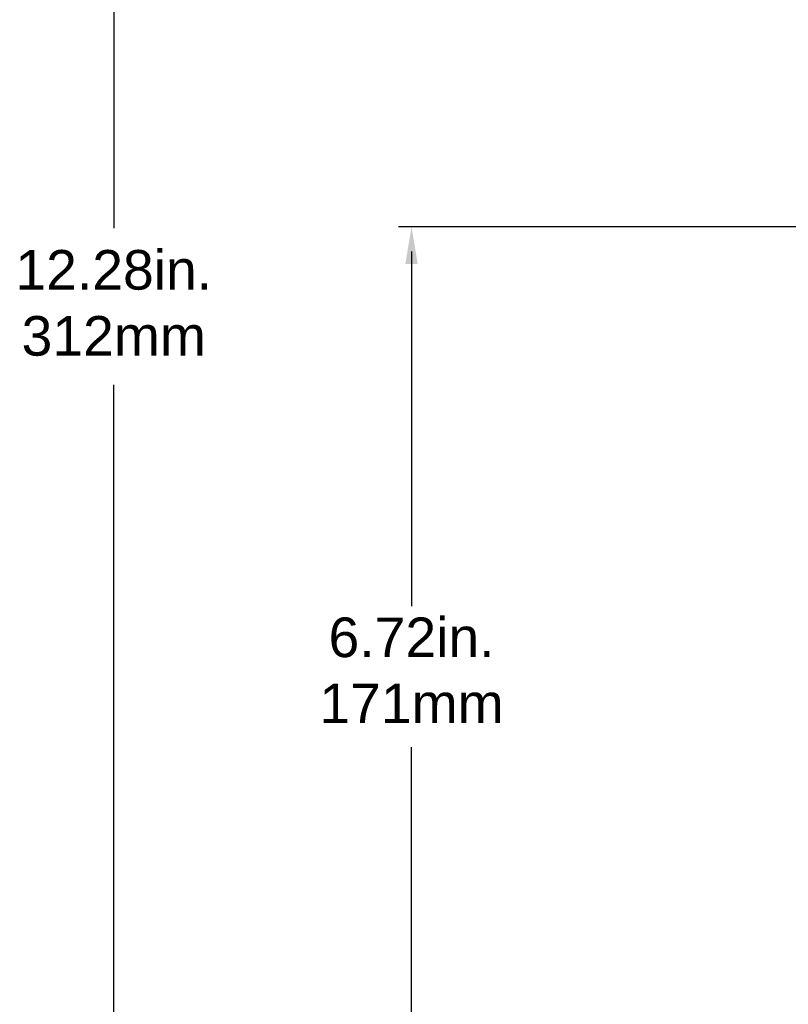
# Model space of a CAD drawing. Extents: x -71 to 52, y -13 to 68.
# Tile 24 of 81: x 25.42 to 31.24, y 16.94 to 24.39. Entities that reach past the tile are written whole.
import ezdxf

# ---------------------------------------------------------------- set-up
doc = ezdxf.new("R2010")
doc.units = 0
doc.header["$LTSCALE"] = 1.21
doc.header["$MEASUREMENT"] = 0
doc.layers.add('dim', color=5, linetype='CONTINUOUS')
doc.styles.add('arial', font='ARIAL.TTF')
doc.styles.add('arial3', font='ARIAL.TTF', dxfattribs={"height": 0.3})

msp = doc.modelspace()

# ---------------------------------------------------------------- linework, layer by layer
at = {"layer": 'dim'}
for p, q in [((26.132, 28.288), (26.132, 22.8165)), ((34.016, 22.8261), (28.289, 22.8261)), ((28.389, 22.6386), (28.389, 19.952)), ((26.132, 16.208), (26.132, 21.6303)), ((28.389, 16.2955), (28.389, 18.8839))]:
    msp.add_line(p, q, dxfattribs=at)
msp.add_solid([(28.3422, 22.5448), (28.4359, 22.5448), (28.389, 22.8261)], dxfattribs=at)

# ---------------------------------------------------------------- texts
at = {"layer": 'dim', "char_height": 0.3, "attachment_point": 5}
for s, insert, style in [('12.28in.\\P312mm', (26.132, 22.248), 'arial'), ('\\A1;6.72in.\\P171mm', (28.389, 19.467), 'arial3')]:
    msp.add_mtext(s, dxfattribs=dict(at, insert=insert, style=style))

doc.saveas('drawing.dxf')
